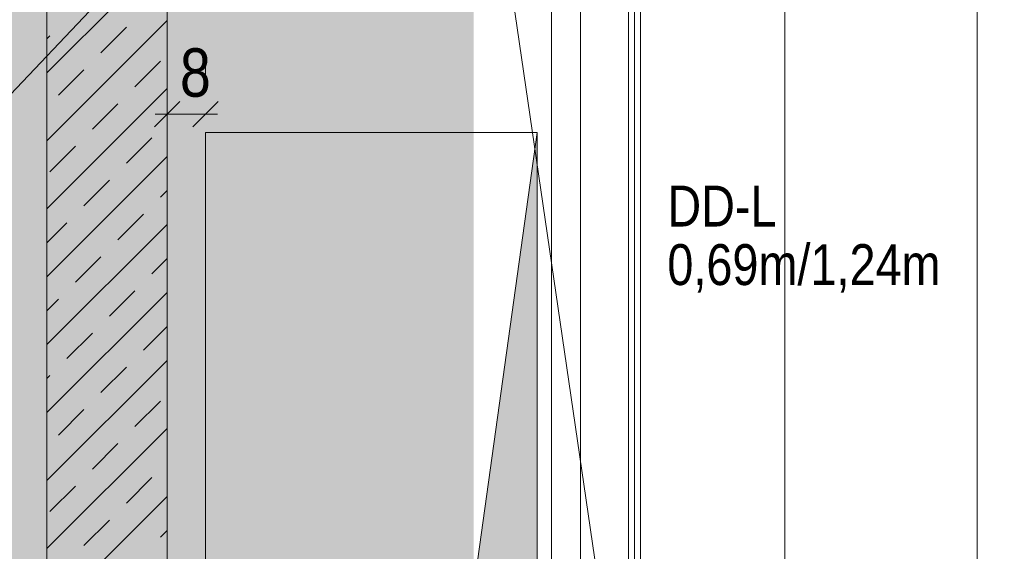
# Model space of a CAD drawing. Extents: x -620 to 300, y 62 to 1162.
# Tile 42 of 256: x -478 to -437, y 622 to 645. Entities that reach past the tile are written whole.
import ezdxf
from ezdxf.lldxf.tags import DXFTag

# ---------------------------------------------------------------- set-up
doc = ezdxf.new("R2010")
doc.units = 0
doc.layers.get('0').update_dxf_attribs({"lineweight": 13})
for name, color, linetype, lineweight, true_color in [('00 -Bauelemente -Dämmung innen', 7, 'Continuous', 9, 0xff7fe6), ('00 -Bauelemente -Gipskarton', 7, 'Continuous', 9, 0xff7fe6), ('30 -34 Innenwände- 1 tragend', 7, 'Continuous', 13, 0xdd0806), ('30 -34 Innenwände- 2 nichttragend', 7, 'Continuous', 18, 0xff7fe6), ('30 -35 Decken- 11 Durchbruch', 5, 'Continuous', 15, 0x0000ff), ('70 -72 Beschriftung- 1 Beschriftung allgemein', 7, 'Continuous', 9, 0xff6633), ('70 -76 Bemaßung- 2 Allgemein', 9, 'Continuous', 5, 0x808080), ('iwb_Layout BA_Markierung', 7, 'Continuous', 9, 0xbadcdc), ('iwb_Schraffur_BW', 7, 'Continuous', 13, 0x7400e8), ('iwb_Sichtbeton', 2, 'Continuous', 50, 0xffff00), ('iwb_Sichtbeton-Shading', 2, 'Continuous', 50, 0xffff00)]:
    doc.layers.add(name, color=color, linetype=linetype, lineweight=lineweight, true_color=true_color)
doc.layers.add('70 -71 Achsen- 1 Gebäudeachsen', color=7, linetype='STRICHPUNKT2-A06G94XR8I', lineweight=18)
doc.styles.get("Standard").update_dxf_attribs({"font": 'ARIALN.TTF'})
tags = doc.linetypes.add('fein_strichliert-A06G94XS8I', pattern=[4, 1, -2, 1]).pattern_tags.tags
tags[8:9] = [DXFTag(74, 4), DXFTag(75, 0), DXFTag(340, '0'), DXFTag(46, 0.0), DXFTag(50, 0.0), DXFTag(44, 0.0), DXFTag(45, 0.0)]
tags[6:7] = [DXFTag(74, 4), DXFTag(75, 0), DXFTag(340, '0'), DXFTag(46, 0.0), DXFTag(50, 0.0), DXFTag(44, 0.0), DXFTag(45, 0.0)]
tags[4:5] = [DXFTag(74, 4), DXFTag(75, 0), DXFTag(340, '0'), DXFTag(46, 0.0), DXFTag(50, 0.0), DXFTag(44, 0.0), DXFTag(45, 0.0)]
tags = doc.linetypes.add('STRICHPUNKT2-A06G94XR8I', pattern=[12.7, 6.35, -3.175, 0, -3.175]).pattern_tags.tags
tags[10:11] = [DXFTag(74, 4), DXFTag(75, 0), DXFTag(340, '0'), DXFTag(46, 0.0), DXFTag(50, 0.0), DXFTag(44, 0.0), DXFTag(45, 0.0)]
tags[8:9] = [DXFTag(74, 4), DXFTag(75, 0), DXFTag(340, '0'), DXFTag(46, 0.0), DXFTag(50, 0.0), DXFTag(44, 0.0), DXFTag(45, 0.0)]
tags[6:7] = [DXFTag(74, 4), DXFTag(75, 0), DXFTag(340, '0'), DXFTag(46, 0.0), DXFTag(50, 0.0), DXFTag(44, 0.0), DXFTag(45, 0.0)]
tags[4:5] = [DXFTag(74, 4), DXFTag(75, 0), DXFTag(340, '0'), DXFTag(46, 0.0), DXFTag(50, 0.0), DXFTag(44, 0.0), DXFTag(45, 0.0)]

# ---------------------------------------------------------------- blocks, each defined once
blk = doc.blocks.new('Shading-A06G94VT8I', base_point=(-44.915, 989.453))
at = {"layer": 'iwb_Sichtbeton-Shading', "color": 51, "true_color": 0xffff7f}
blk.add_solid([(-476.961, 776.97), (-476.361, 776.97), (-476.961, 606.953), (-476.361, 606.953)], dxfattribs=at)
blk = doc.blocks.new('Polygon-A06G94XJ8I')
at = {"color": 0, "linetype": 'ByBlock', "lineweight": -2, "ltscale": 0.13}
blk.add_solid([(-458.92, 86.609), (-538.631, 86.396), (-458.753, 1083.814), (-538.631, 1083.814)], dxfattribs=at)
blk = doc.blocks.new('Referenz-A06G94XT8I')
at = {"layer": '00 -Bauelemente -Dämmung innen', "color": 0, "linetype": 'Continuous', "lineweight": -2, "ltscale": 0.13}
for p, q in [((-454.38, 613.453), (-454.38, 770.453)), ((-452.38, 613.453), (-452.38, 770.453))]:
    blk.add_line(p, q, dxfattribs=at)
at = {"layer": '00 -Bauelemente -Gipskarton', "color": 0, "linetype": 'Continuous', "lineweight": -2, "ltscale": 0.13}
for p, q in [((-452.38, 613.453), (-452.38, 770.453)), ((-452.13, 613.453), (-452.13, 770.453)), ((-451.88, 613.453), (-451.88, 770.453))]:
    blk.add_line(p, q, dxfattribs=at)
at = {"layer": '30 -34 Innenwände- 1 tragend', "color": 0, "linetype": 'Continuous', "lineweight": -2, "ltscale": 0.13}
for p, q in [((-476.58, 776.953), (-476.58, 606.953)), ((-471.58, 770.453), (-471.58, 613.453))]:
    blk.add_line(p, q, dxfattribs=at)
at = {"layer": '30 -34 Innenwände- 1 tragend', "color": 0, "lineweight": -2}
for p, q in [((-476.58, 776.953), (-476.58, 606.953)), ((-471.58, 770.453), (-471.58, 613.453)), ((-476.58, 642.341), (-471.58, 647.341)), ((-476.58, 642.341), (-471.58, 647.341)), ((-476.58, 639.513), (-471.58, 644.513)), ((-476.58, 639.513), (-471.58, 644.513)), ((-474.333, 643.174), (-473.272, 644.234)), ((-474.333, 643.174), (-473.272, 644.234)), ((-476.58, 643.755), (-476.454, 643.881)), ((-476.58, 643.755), (-476.454, 643.881)), ((-472.918, 641.759), (-471.858, 642.82)), ((-472.918, 641.759), (-471.858, 642.82)), ((-476.1, 641.406), (-475.04, 642.466)), ((-476.1, 641.406), (-475.04, 642.466)), ((-476.58, 636.684), (-471.58, 641.684)), ((-476.58, 636.684), (-471.58, 641.684)), ((-474.686, 639.992), (-473.626, 641.052)), ((-474.686, 639.992), (-473.626, 641.052)), ((-473.272, 638.577), (-472.211, 639.638)), ((-473.272, 638.577), (-472.211, 639.638)), ((-476.454, 638.224), (-475.393, 639.285)), ((-476.454, 638.224), (-475.393, 639.285)), ((-476.58, 633.856), (-471.58, 638.856)), ((-476.58, 633.856), (-471.58, 638.856)), ((-475.04, 636.81), (-473.979, 637.87)), ((-475.04, 636.81), (-473.979, 637.87)), ((-471.858, 637.163), (-471.58, 637.441)), ((-471.858, 637.163), (-471.58, 637.441)), ((-473.626, 635.395), (-472.565, 636.456)), ((-473.626, 635.395), (-472.565, 636.456)), ((-476.58, 635.27), (-475.747, 636.103)), ((-476.58, 635.27), (-475.747, 636.103)), ((-476.58, 631.027), (-471.58, 636.027)), ((-476.58, 631.027), (-471.58, 636.027)), ((-475.393, 633.628), (-474.333, 634.688)), ((-475.393, 633.628), (-474.333, 634.688)), ((-472.211, 633.981), (-471.58, 634.613)), ((-472.211, 633.981), (-471.58, 634.613)), ((-476.58, 628.199), (-471.58, 633.199)), ((-476.58, 628.199), (-471.58, 633.199)), ((-476.58, 632.441), (-476.1, 632.921)), ((-476.58, 632.441), (-476.1, 632.921)), ((-473.979, 632.213), (-472.918, 633.274)), ((-473.979, 632.213), (-472.918, 633.274)), ((-472.565, 630.799), (-471.58, 631.785)), ((-472.565, 630.799), (-471.58, 631.785)), ((-475.747, 630.446), (-474.686, 631.506)), ((-475.747, 630.446), (-474.686, 631.506)), ((-476.58, 625.37), (-471.58, 630.37)), ((-476.58, 625.37), (-471.58, 630.37)), ((-474.333, 629.031), (-473.272, 630.092)), ((-474.333, 629.031), (-473.272, 630.092)), ((-476.58, 629.613), (-476.454, 629.739)), ((-476.58, 629.613), (-476.454, 629.739)), ((-472.918, 627.617), (-471.858, 628.678)), ((-472.918, 627.617), (-471.858, 628.678)), ((-476.1, 627.264), (-475.04, 628.324)), ((-476.1, 627.264), (-475.04, 628.324)), ((-476.58, 622.542), (-471.58, 627.542)), ((-476.58, 622.542), (-471.58, 627.542)), ((-474.686, 625.849), (-473.626, 626.91)), ((-474.686, 625.849), (-473.626, 626.91)), ((-476.454, 624.082), (-475.393, 625.142)), ((-476.454, 624.082), (-475.393, 625.142)), ((-473.272, 624.435), (-472.211, 625.496)), ((-473.272, 624.435), (-472.211, 625.496)), ((-476.58, 619.714), (-471.58, 624.714)), ((-476.58, 619.714), (-471.58, 624.714)), ((-475.04, 622.667), (-473.979, 623.728)), ((-475.04, 622.667), (-473.979, 623.728)), ((-471.858, 623.021), (-471.58, 623.299)), ((-471.858, 623.021), (-471.58, 623.299))]:
    blk.add_line(p, q, dxfattribs=at)
at = {"layer": '30 -34 Innenwände- 2 nichttragend', "color": 0, "linetype": 'Continuous', "lineweight": -2, "ltscale": 0.13}
for p, q in [((-454.38, 613.453), (-454.38, 770.453)), ((-451.88, 613.453), (-451.88, 770.453))]:
    blk.add_line(p, q, dxfattribs=at)
at = {"layer": '30 -35 Decken- 11 Durchbruch', "color": 0, "linetype": 'Continuous', "lineweight": -2, "ltscale": 0.13}
for p, q in [((-469.98, 615.053), (-469.98, 639.853)), ((-469.98, 639.853), (-456.18, 639.853)), ((-456.18, 639.853), (-458.94, 620.013)), ((-456.18, 615.053), (-456.18, 639.853))]:
    blk.add_line(p, q, dxfattribs=at)
at = {"layer": '30 -35 Decken- 11 Durchbruch', "color": 0, "lineweight": -2}
blk.add_solid([(-456.18, 615.053), (-458.94, 620.013), (-456.18, 639.853)], dxfattribs=at)
at = {"layer": '70 -71 Achsen- 1 Gebäudeachsen', "color": 0, "linetype": 'STRICHPUNKT2-A06G94XR8I', "lineweight": -2, "ltscale": 0.13}
blk.add_line((-455.58, 1084.393), (-455.58, 84.953), dxfattribs=at)
at = {"layer": '70 -72 Beschriftung- 1 Beschriftung allgemein', "color": 0, "linetype": 'fein_strichliert-A06G94XS8I', "lineweight": -2, "ltscale": 0.13}
blk.add_line((-476.58, 778.453), (-451.58, 606.953), dxfattribs=at)
at = {"layer": '70 -72 Beschriftung- 1 Beschriftung allgemein', "color": 0, "lineweight": -2}
blk.add_line((-488.325, 630.629), (-459.475, 661.119), dxfattribs=at)
at = {"layer": '70 -76 Bemaßung- 2 Allgemein', "color": 0, "linetype": 'Continuous', "lineweight": -2, "ltscale": 0.13}
for p, q in [((-437.88, 613.014), (-437.88, 770.893)), ((-445.88, 614.514), (-445.88, 769.393)), ((-471.58, 642.853), (-471.58, 641.617)), ((-469.98, 642.853), (-469.98, 641.617)), ((-472.11, 640.086), (-471.049, 641.148)), ((-469.449, 641.148), (-470.51, 640.086)), ((-472.08, 640.617), (-470.519, 640.617)), ((-471.04, 640.617), (-470.519, 640.617)), ((-469.48, 640.617), (-471.04, 640.617))]:
    blk.add_line(p, q, dxfattribs=at)
at = {"layer": '30 -35 Decken- 11 Durchbruch', "color": 0, "linetype": 'Continuous', "lineweight": -2, "ltscale": 0.13, "char_height": 1.7, "attachment_point": 1}
for s, insert in [('{\\fArial Narrow;DD-L}', (-450.766, 637.644)), ('{\\fArial Narrow;0,69m/1,24m}', (-450.766, 635.209))]:
    blk.add_mtext(s, dxfattribs=dict(at, insert=insert))
at = {"layer": '70 -76 Bemaßung- 2 Allgemein', "color": 0, "linetype": 'Continuous', "lineweight": -2, "ltscale": 0.13, "insert": (-471.044, 643.359), "char_height": 2.01377, "attachment_point": 1}
blk.add_mtext('{\\fArial Narrow;8}', dxfattribs=at)
blk = doc.blocks.new('Referenz-A06G94XV8I')
at = {"layer": 'iwb_Schraffur_BW', "linetype": 'Continuous', "ltscale": 0.13}
blk.add_hatch(color=256, dxfattribs=at).paths.add_polyline_path([(-476.579, 606.953), (-476.579, 776.953), (-453.079, 776.953), (-453.079, 770.453), (-471.579, 770.453), (-471.579, 613.453), (-453.079, 613.453), (-453.079, 598.513), (-458.079, 598.513), (-458.079, 606.953)])
at = {"layer": 'iwb_Sichtbeton', "linetype": 'Continuous', "ltscale": 0.5}
blk.add_solid([(-476.961, 776.97), (-476.361, 776.97), (-476.961, 606.953), (-476.361, 606.953)], dxfattribs=at)

msp = doc.modelspace()

# ---------------------------------------------------------------- block references
at = {"color": 8, "lineweight": 13, "ltscale": 0.13, "true_color": 0x808080}
msp.add_blockref('Referenz-A06G94XT8I', (0, 0), dxfattribs=at)
at = {"color": 8, "lineweight": 25, "ltscale": 0.25, "true_color": 0x808080}
msp.add_blockref('Referenz-A06G94XV8I', (0, 0), dxfattribs=at)
msp.add_blockref('Shading-A06G94VT8I', (-44.915, 989.453))
at = {"layer": 'iwb_Layout BA_Markierung', "ltscale": 0.13}
msp.add_blockref('Polygon-A06G94XJ8I', (0, 0), dxfattribs=at)

doc.saveas('drawing.dxf')
